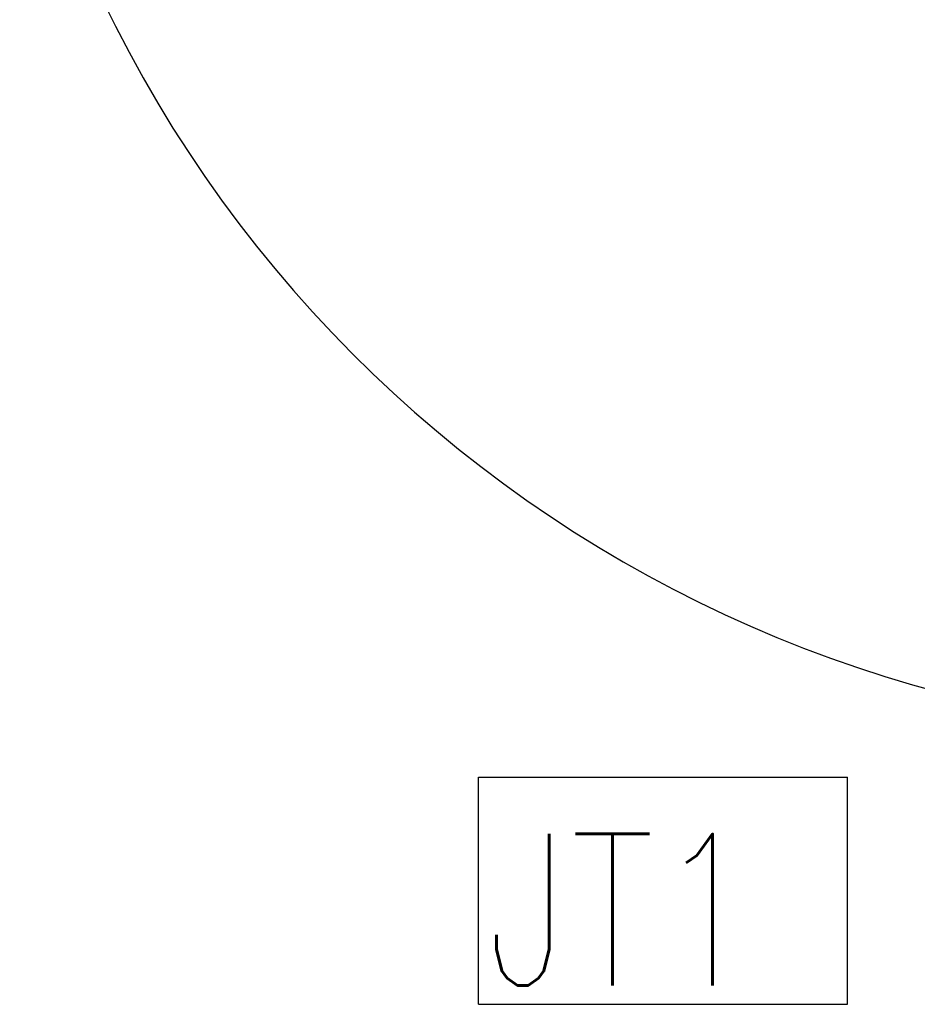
# Model space of a CAD drawing. Header units: millimetres. Extents: x -289 to 305, y -210 to 210.
# Tile 32 of 79: x -72 to -53, y 113 to 134. Entities that reach past the tile are written whole.
import ezdxf

# ---------------------------------------------------------------- set-up
doc = ezdxf.new("R2010")
doc.units = ezdxf.units.MM
doc.styles.get("Standard").update_dxf_attribs({"font": 'ROMANS', "bigfont": 'EXTFONT'})

msp = doc.modelspace()

# ---------------------------------------------------------------- linework, layer by layer
at = {"color": 151, "linetype": 'Continuous'}
for p, q in [((-61.819, 113.096), (-61.819, 117.896)), ((-61.819, 117.896), (-54.019, 117.896)), ((-54.019, 113.096), (-54.019, 117.896)), ((-61.819, 113.096), (-54.019, 113.096))]:
    msp.add_line(p, q, dxfattribs=at)
at = {"color": 7, "linetype": 'Continuous'}
msp.add_arc((-45.109, 146.135), 27.341, 195, 165, dxfattribs=at)

# ---------------------------------------------------------------- texts
at = {"color": 151, "insert": (-61.662, 113.496), "char_height": 3.2, "attachment_point": 7}
msp.add_mtext('{\\W0.8125;JT1}', dxfattribs=at)

doc.saveas('drawing.dxf')
